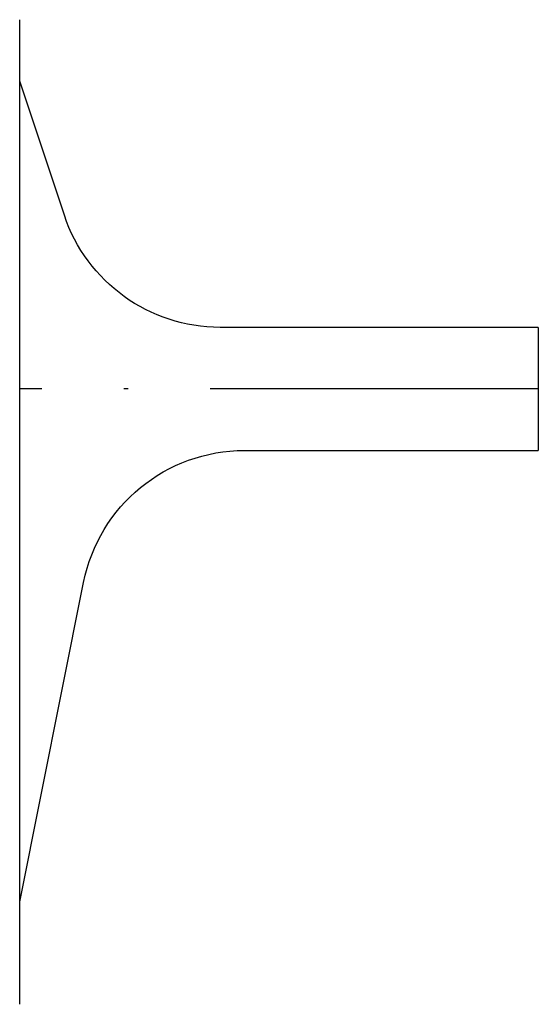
# Model space of a CAD drawing. Header units: metres. Extents: x 121793 to 127505, y 451003 to 453667.
# Tile 40 of 40: x 127492 to 127505, y 451365 to 451389. Entities that reach past the tile are written whole.
import ezdxf

# ---------------------------------------------------------------- set-up
doc = ezdxf.new("R2010")
doc.units = ezdxf.units.M
doc.header["$LTSCALE"] = 4
doc.linetypes.add('ONTWERPAS', pattern=[3, 2, -0.5, 0, -0.5])
doc.layers.add('WEG-AS-ONTWERP', color=2, linetype='ONTWERPAS')
doc.layers.add('WEG-NW-VERHARDING', color=42, linetype='Continuous')

msp = doc.modelspace()

# ---------------------------------------------------------------- linework, layer by layer
at = {"layer": 'WEG-AS-ONTWERP'}
msp.add_lwpolyline([(127505.061, 451379.581), (127492.421, 451379.581)], dxfattribs=at)
at = {"layer": 'WEG-NW-VERHARDING'}
for points in [[(127492.421, 451364.581), (127492.421, 451388.581)], [(127505.061, 451381.081), (127505.061, 451378.081)]]:
    msp.add_lwpolyline(points, dxfattribs=at)
for points in [[(127505.061, 451381.081), (127497.304, 451381.081, -0.322823), (127493.509, 451383.816), (127492.421, 451387.081)], [(127492.421, 451367.081), (127493.978, 451374.866, -0.357511), (127497.9, 451378.081), (127505.061, 451378.081)]]:
    msp.add_lwpolyline(points, format="xyb", dxfattribs=at)

doc.saveas('drawing.dxf')
